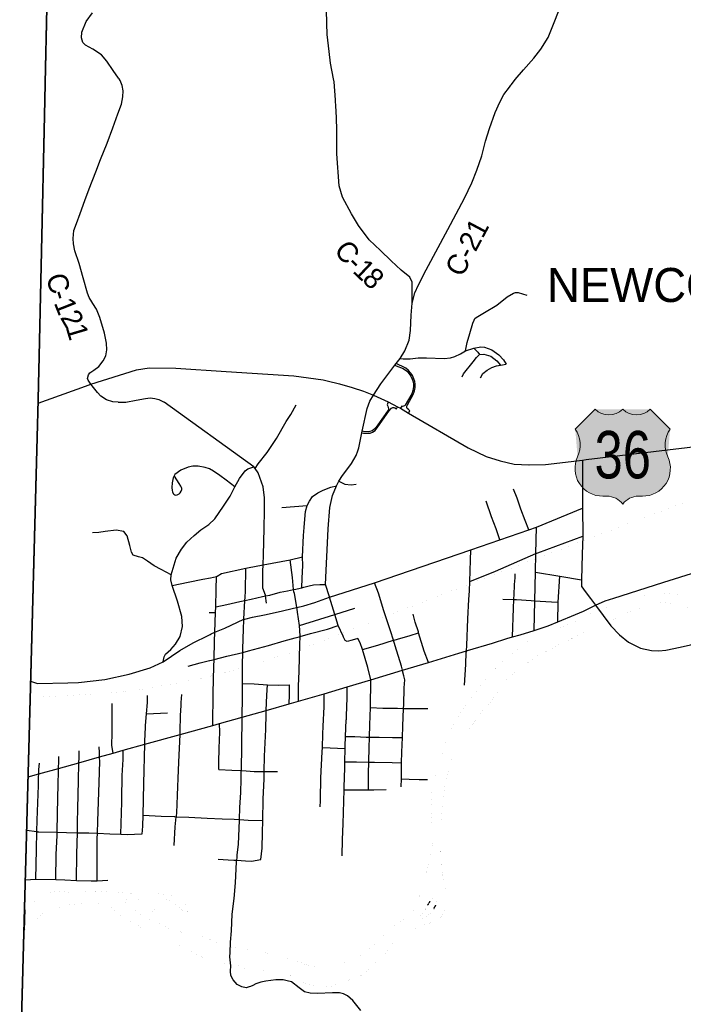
# Model space of a CAD drawing. Header units: feet. Extents: x 2045852 to 2423567, y 671180 to 1091522.
# Tile 9 of 101: x 2213797 to 2223542, y 824036 to 838496. Entities that reach past the tile are written whole.
import ezdxf
from ezdxf.enums import TextEntityAlignment as Align

# ---------------------------------------------------------------- set-up
doc = ezdxf.new("R2010")
doc.units = ezdxf.units.FT
doc.header["$MEASUREMENT"] = 0
for name, pattern in [('OhDOT_USTN3', [0.22, 0.165, -0.055]), ('rr2', [0]), ('stream', [1.4, 0.7, -0.1, 0.1, -0.1, 0.1, -0.1, 0.1, -0.1])]:
    doc.linetypes.add(name, pattern=pattern)
for name, color, linetype in [('GM_X_Adjacent_County', 7, 'OhDOT_USTN3'), ('GM_X_City_Street', 7, 'Continuous'), ('GM_X_Corporation_Text', 7, 'Continuous'), ('GM_X_County', 7, 'OhDOT_USTN3'), ('GM_X_County_Road', 3, 'Continuous'), ('GM_X_County_Road_Text', 3, 'Continuous'), ('GM_X_Interchange_Ramps', 1, 'Continuous'), ('GM_X_Major_River', 5, 'stream'), ('GM_X_Rail_Line', 7, 'rr2'), ('GM_X_State_Route', 1, 'Continuous'), ('GM_X_US_Location', 7, 'Continuous'), ('GM_X_US_Route', 1, 'Continuous'), ('GM_X_US_Shield', 7, 'Continuous')]:
    doc.layers.add(name, color=color, linetype=linetype)
doc.styles.add('Style-font30', font='font30.shx')

# ---------------------------------------------------------------- blocks, each defined once
blk = doc.blocks.new('M1-H4_2')
at = {"layer": 'GM_X_US_Shield', "linetype": 'Continuous', "lineweight": 13}
h = blk.add_hatch(color=7, dxfattribs=at)
edge = h.paths.add_edge_path()
edge.add_line((-406, 672), (-696, 382))
edge.add_arc((-1029, 149), 406, -25.4529, 35.0009, ccw=False)
edge.add_arc((-295, -198), 406, 154.8319, 270.6383)
edge.add_line((-290, -604), (-232, -604))
edge.add_arc((-232, -894), 290, 36.8699, 90, ccw=False)
edge.add_arc((232, -894), 290, 90, 143.1301, ccw=False)
edge.add_line((232, -604), (290, -604))
edge.add_arc((295, -198), 406, 269.3617, 385.1681)
edge.add_arc((1029, 149), 406, 144.9991, 205.4529, ccw=False)
edge.add_line((696, 382), (406, 672))
edge.add_arc((203, 879), 290, 225.573, 314.427, ccw=False)
edge.add_arc((-203, 879), 290, 225.573, 314.427, ccw=False)
at = {"layer": 'GM_X_US_Shield', "color": 7, "linetype": 'Continuous', "lineweight": 13, "flags": 128}
blk.add_lwpolyline([(-406, 672), (-696, 382, -0.270073), (-662, -25, 0.553205), (-290, -604), (-232, -604, -0.236068), (0, -720, -0.236068), (232, -604), (290, -604, 0.553205), (662, -25, -0.270073), (696, 382), (406, 672, -0.408367), (0, 672, -0.408367)], format="xyb", close=True, dxfattribs=at)
at = {"layer": 'GM_X_US_Shield', "color": 7, "linetype": 'Continuous', "lineweight": 13, "style": 'Style-font30', "width": 0.8}
blk.add_attdef('M1-H4_2_15316', text='', height=696, dxfattribs=at).set_placement((1, -343), align=Align.CENTER)

msp = doc.modelspace()

# ---------------------------------------------------------------- linework, layer by layer
at = {"layer": 'GM_X_Adjacent_County', "flags": 128}
msp.add_lwpolyline([(2055376, 868233), (2055437, 869889), (2055459, 870464), (2055530, 873508), (2055764, 878233), (2055758, 878857), (2055830, 881597), (2056003, 886437), (2056178, 889804), (2056304, 892311), (2056314, 893810), (2056323, 894207), (2056355, 894845), (2060196, 894675), (2061668, 894542), (2065690, 894451), (2067045, 894347), (2071527, 894132), (2072903, 894150), (2073366, 894159), (2078247, 893884), (2082558, 893765), (2082580, 893764), (2082673, 893758), (2082695, 893757), (2083692, 893691), (2083702, 894131), (2089854, 893908), (2092292, 893851), (2092542, 893858), (2093268, 893808), (2095267, 893745), (2095455, 893743), (2095735, 893740), (2098686, 893625), (2099655, 893586), (2100554, 893561), (2107670, 893283), (2110384, 893155), (2110474, 893160), (2110512, 893162), (2110795, 893147), (2110811, 893303), (2116405, 893101), (2118674, 893029), (2120796, 892962), (2122115, 892936), (2125528, 892829), (2126586, 892783), (2133929, 892555), (2134097, 892564), (2134909, 892546), (2135844, 892519), (2137174, 892455), (2137188, 892236), (2140164, 892180), (2140561, 892214), (2141822, 892165), (2142471, 892167), (2146041, 892159), (2146220, 892159), (2148650, 892118), (2151827, 892125), (2156717, 892056), (2161724, 891991), (2162059, 891986), (2165990, 891878), (2166060, 891887), (2166283, 891892), (2166648, 891888), (2166949, 891886), (2167589, 891878), (2167714, 891873), (2167811, 891862), (2167853, 891857), (2168094, 891848), (2168330, 891857), (2169050, 891851), (2169107, 891848), (2170313, 891811), (2170474, 891814), (2170603, 891811), (2171037, 891804), (2171271, 891804), (2171339, 891822), (2171396, 891828), (2171488, 891826), (2171547, 891818), (2171600, 891797), (2171656, 891792), (2172764, 891773), (2174046, 891726), (2177271, 891621), (2183220, 891533), (2183278, 891547), (2183379, 891551), (2183912, 891545), (2184751, 891528), (2185669, 891509), (2187712, 891472), (2188613, 891479), (2188560, 890861), (2188532, 889441), (2188495, 887582), (2188490, 887264), (2188476, 886476), (2188403, 882186), (2188318, 879030), (2188182, 873967), (2188124, 871834), (2188110, 871364), (2188007, 867963), (2187948, 866033), (2187948, 865755), (2187925, 864628), (2187922, 864462), (2188457, 864449), (2188982, 864436), (2189480, 864425), (2191445, 864378), (2194935, 864288), (2195196, 864286), (2195885, 864274), (2196092, 864258), (2196155, 864257), (2196205, 864256), (2197000, 864235), (2200260, 864139), (2201653, 864097), (2205877, 863971), (2207729, 863916), (2212338, 863778), (2213059, 863767), (2214760, 863784), (2214713, 862358), (2214722, 862314), (2214706, 862018), (2214692, 861891), (2214689, 861870), (2214685, 861780), (2214703, 861291), (2214652, 860056), (2214657, 859704), (2214547, 856204), (2214553, 855578), (2214525, 855349), (2214510, 854746), (2214499, 854314), (2214491, 853997), (2214493, 853816), (2214476, 853629), (2214462, 853287), (2214446, 852454), (2214443, 851558), (2214439, 851037), (2214406, 850297), (2214394, 848299), (2214325, 844752), (2214280, 842456), (2214173, 837651), (2214172, 837601), (2214161, 837071), (2214085, 833647), (2214067, 832866), (2213958, 828780), (2213920, 827376), (2213910, 827017), (2213899, 826592), (2213879, 825865), (2213815, 823503), (2213805, 823202), (2213726, 820713), (2213655, 818136), (2213627, 817102), (2213519, 810293), (2211708, 810261), (2208877, 810314), (2205367, 810447), (2203468, 810454), (2200937, 810583), (2200950, 808740), (2200952, 807861), (2200964, 807397), (2200980, 806737), (2200970, 806426), (2200888, 804628), (2200753, 800343), (2200641, 798124), (2200613, 796485), (2200360, 788620), (2200215, 784512), (2197403, 784594), (2196448, 784615), (2192357, 784731), (2188970, 784800), (2187545, 784831), (2187560, 785088), (2186773, 785099), (2185986, 785110), (2184036, 785130), (2182508, 785109), (2178156, 785186), (2171367, 785373), (2167840, 785488), (2165378, 785567), (2164755, 785559), (2161403, 785682), (2157930, 785822), (2156065, 785862), (2151084, 786035), (2149904, 786067), (2146904, 786139), (2145321, 786221), (2143205, 786272), (2134774, 786500), (2134472, 786514), (2125074, 786752), (2123597, 786785), (2123051, 786804), (2121618, 786840), (2117464, 786939), (2113442, 787063), (2108299, 787191), (2108195, 787194), (2107674, 787216), (2102727, 787302), (2101154, 787370), (2097434, 787447), (2092118, 787504), (2086903, 787592), (2085627, 787674), (2083555, 787806), (2083047, 787818), (2082245, 787837), (2082262, 787894), (2082269, 787947), (2081646, 787976), (2081389, 788004), (2081351, 788017), (2081304, 788025), (2079081, 788111), (2077057, 788200), (2076846, 788210), (2075903, 788245), (2073355, 788403), (2071924, 788476), (2070787, 788551), (2066322, 788788), (2063628, 788929), (2060806, 789071), (2055947, 789303), (2055950, 789428), (2055968, 789562), (2055974, 789769), (2056081, 793304), (2056132, 795032), (2056126, 795080), (2056131, 795278), (2056352, 799837), (2056382, 800495), (2056483, 802899), (2056539, 804360), (2056569, 805221), (2056542, 805719), (2056862, 810765), (2056847, 810908), (2056896, 811456), (2056881, 811520), (2056883, 811617), (2057020, 815247), (2057032, 815483), (2053533, 815684), (2053400, 815687), (2053420, 816169), (2053421, 816435), (2053499, 819706), (2053521, 820038), (2053768, 826142), (2053892, 828885), (2053974, 831534), (2054096, 834376), (2054175, 836924), (2054222, 838243), (2054399, 841942), (2054411, 842272), (2054575, 846927), (2054594, 847730), (2054625, 848376), (2054639, 848991), (2054715, 850940), (2054761, 852209), (2054857, 854576), (2054881, 854898), (2054879, 854963), (2054854, 855048), (2054896, 855720), (2054986, 859394), (2055262, 865248), (2055265, 865388)], close=True, dxfattribs=at)
at = {"layer": 'GM_X_City_Street', "flags": 128}
for points in [[(2220346, 833635), (2220369, 833756), (2220408, 833889), (2220452, 834037), (2220471, 834084), (2220483, 834106), (2220499, 834122), (2220623, 834194), (2220806, 834305), (2220958, 834424), (2221048, 834478), (2221080, 834489), (2221115, 834491), (2221245, 834453)], [(2218762, 832166), (2218778, 832209), (2218822, 832428), (2218827, 832452), (2218898, 832785), (2218939, 832892), (2218995, 832983), (2219098, 833149), (2219307, 833423), (2219324, 833445), (2219382, 833519), (2219452, 833633), (2219516, 833791), (2219536, 833931), (2219545, 834156), (2219563, 834333)], [(2219382, 833519), (2219428, 833514), (2219532, 833518), (2219648, 833530), (2219771, 833530), (2220032, 833522), (2220124, 833531), (2220187, 833550), (2220268, 833587), (2220346, 833635), (2220465, 833674), (2220567, 833694), (2220621, 833687), (2220731, 833646), (2220835, 833574), (2220904, 833500), (2220939, 833437)], [(2220465, 833674), (2220526, 833612), (2220547, 833578), (2220611, 833584), (2220716, 833557), (2220803, 833488), (2220858, 833423)], [(2220294, 833251), (2220312, 833296), (2220457, 833471), (2220506, 833533), (2220547, 833578)], [(2220565, 833235), (2220598, 833298), (2220660, 833349), (2220730, 833387), (2220799, 833412), (2220858, 833423), (2220939, 833437)], [(2215243, 832879), (2215356, 832877), (2215508, 832908), (2215646, 832935), (2215714, 832941), (2215781, 832935), (2215840, 832918), (2215918, 832881)], [(2217393, 831335), (2217394, 831472), (2217371, 831634), (2217297, 831842), (2217253, 831905), (2217233, 831929), (2215918, 832881)], [(2217253, 831905), (2217298, 831976), (2217431, 832142), (2217570, 832348), (2217711, 832595), (2217779, 832700), (2217856, 832841)], [(2218346, 830022), (2218286, 830203), (2218326, 831018), (2218353, 831334), (2218389, 831511), (2218447, 831650), (2218485, 831717), (2218538, 831804), (2218658, 831965), (2218668, 831980), (2218737, 832096), (2218762, 832166)], [(2215902, 829066), (2215918, 829138), (2215926, 829160), (2215940, 829180), (2216016, 829245), (2216085, 829324), (2216155, 829438), (2216190, 829587), (2216179, 829733), (2216113, 829955), (2216036, 830188), (2216018, 830268), (2216023, 830344), (2216096, 830589), (2216173, 830720), (2216253, 830821), (2216359, 830922), (2216455, 831005), (2216575, 831084), (2216665, 831167), (2216792, 831351), (2216889, 831498), (2216955, 831637), (2217024, 831756), (2217108, 831871), (2217146, 831899), (2217233, 831929)], [(2216955, 831637), (2216831, 831736), (2216738, 831802), (2216645, 831867), (2216585, 831900), (2216520, 831922), (2216418, 831939), (2216342, 831938), (2216271, 831924), (2216164, 831879), (2216077, 831816), (2216051, 831770), (2216034, 831694), (2216030, 831628), (2216034, 831584), (2216040, 831561), (2216051, 831537), (2216060, 831526), (2216073, 831517), (2216090, 831514), (2216109, 831516), (2216139, 831534), (2216156, 831550), (2216168, 831571), (2216177, 831597), (2216177, 831612), (2216173, 831625), (2216162, 831647), (2216138, 831684), (2216071, 831794)], [(2218194, 831559), (2218253, 831589), (2218366, 831630), (2218447, 831650)], [(2218485, 831717), (2218570, 831674), (2218667, 831666), (2218737, 831677)], [(2221274, 831004), (2221221, 831139), (2221158, 831307), (2221104, 831467), (2221051, 831603)], [(2217976, 831041), (2217976, 831042), (2217996, 831274), (2218018, 831362), (2218052, 831427), (2218099, 831494), (2218175, 831549), (2218194, 831559)], [(2217422, 829928), (2217406, 830033), (2217405, 830046), (2217370, 830146), (2217368, 830395), (2217371, 830489), (2217376, 830637), (2217389, 831026), (2217393, 831287), (2217393, 831335), (2217393, 831335)], [(2217648, 831331), (2218018, 831362)], [(2218347, 830017), (2219007, 830225), (2220423, 830709), (2220848, 830858), (2221274, 831004), (2221387, 831044), (2222060, 831323)], [(2220848, 830858), (2220792, 831019), (2220725, 831195), (2220648, 831423)], [(2217951, 830610), (2217967, 830919), (2217976, 831041)], [(2221352, 829527), (2221362, 829963), (2221371, 830384), (2221378, 830658), (2221387, 831044)], [(2216023, 830344), (2215874, 830423), (2215771, 830478), (2215674, 830542), (2215600, 830593), (2215543, 830609), (2215463, 830632), (2215438, 830674), (2215413, 830774), (2215376, 830918), (2215325, 830980), (2215215, 830999), (2215050, 830982), (2214960, 830967), (2214868, 830959)], [(2220408, 830248), (2220783, 830399), (2221378, 830658), (2221404, 830669), (2222065, 830913)], [(2217140, 830447), (2217371, 830489), (2217769, 830563), (2217951, 830610)], [(2217942, 830153), (2217945, 830293), (2217954, 830481), (2217951, 830610)], [(2220357, 829208), (2220357, 829227), (2220361, 829307), (2220378, 829696), (2220392, 829981), (2220403, 830108), (2220408, 830248), (2220418, 830561), (2220423, 830709)], [(2216695, 830323), (2216763, 830364), (2217120, 830443), (2217140, 830447)], [(2217108, 830012), (2217108, 830020), (2217113, 830100), (2217120, 830443)], [(2217822, 830097), (2217816, 830116), (2217816, 830127), (2217805, 830306), (2217769, 830563)], [(2216036, 830188), (2216272, 830236), (2216488, 830281), (2216599, 830298), (2216689, 830319), (2216695, 830323)], [(2216632, 828131), (2216639, 828612), (2216648, 828997), (2216651, 829100), (2216658, 829368), (2216662, 829500), (2216673, 829792), (2216675, 829876), (2216680, 830128), (2216689, 830319)], [(2221055, 829996), (2221057, 830043), (2221064, 830201), (2221071, 830301), (2221075, 830356)], [(2221371, 830384), (2221730, 830326), (2222048, 830271)], [(2221698, 829651), (2221707, 829943), (2221730, 830326)], [(2216675, 829876), (2216839, 829907), (2217031, 829951), (2217105, 829966), (2217196, 829984), (2217361, 830023), (2217406, 830033), (2217471, 830046), (2217623, 830088), (2217732, 830107), (2217816, 830127), (2217826, 830129), (2217942, 830153), (2217972, 830162)], [(2217972, 830162), (2218049, 830183), (2218113, 830196), (2218207, 830201), (2218286, 830203)], [(2219425, 828916), (2219425, 828918), (2219419, 828942), (2219406, 829001), (2219310, 829299), (2219284, 829382), (2219242, 829523), (2219143, 829817), (2219065, 830073), (2219007, 830225)], [(2217089, 829690), (2217105, 829966), (2217108, 830012)], [(2217103, 829693), (2217215, 829720), (2217391, 829758), (2217636, 829810), (2217818, 829854), (2217866, 829866), (2217971, 829890), (2218129, 829939), (2218347, 830017), (2218346, 830022)], [(2217870, 829841), (2217866, 829866), (2217852, 829959), (2217831, 830068), (2217822, 830096), (2217822, 830097)], [(2218553, 829428), (2218547, 829441), (2218476, 829601), (2218426, 829761), (2218347, 830017)], [(2221032, 829431), (2221050, 829856), (2221055, 829982), (2221055, 829996), (2221055, 829996)], [(2222522, 830001), (2222752, 830075)], [(2217906, 829600), (2218426, 829761), (2218718, 829852)], [(2220890, 829987), (2221054, 829982)], [(2221054, 829982), (2221055, 829982), (2221091, 829981), (2221309, 829966), (2221362, 829963), (2221441, 829957), (2221606, 829947), (2221707, 829943)], [(2216579, 829789), (2216673, 829792)], [(2217892, 828487), (2217893, 828708), (2217900, 828931), (2217908, 829129), (2217913, 829320), (2217914, 829437), (2217914, 829448), (2217906, 829600), (2217877, 829797), (2217871, 829839), (2217870, 829841)], [(2219800, 829056), (2219738, 829222), (2219656, 829491), (2219652, 829506), (2219605, 829646), (2219575, 829764)], [(2220375, 829232), (2220738, 829341), (2220949, 829409), (2221032, 829431), (2221146, 829461), (2221352, 829527), (2221558, 829593), (2221698, 829651), (2221959, 829760)], [(2221959, 829760), (2222075, 829808), (2222108, 829825)], [(2216565, 829455), (2216592, 829469), (2216611, 829478), (2216662, 829500), (2216809, 829562), (2217089, 829690)], [(2217065, 828251), (2217069, 828552), (2217069, 828746), (2217069, 828767), (2217071, 829022), (2217074, 829205), (2217074, 829254), (2217085, 829549), (2217089, 829679), (2217089, 829690), (2217103, 829693)], [(2217902, 829433), (2217903, 829434), (2217914, 829437), (2218066, 829480), (2218319, 829548), (2218476, 829601)], [(2213958, 828780), (2214058, 828746), (2214502, 828757), (2214663, 828763), (2215046, 828806), (2215403, 828885), (2215714, 828976), (2215902, 829066), (2216150, 829234), (2216345, 829346), (2216565, 829455)], [(2216587, 829085), (2216612, 829091), (2216651, 829100), (2216840, 829147), (2217074, 829205), (2217155, 829226), (2217452, 829308), (2217679, 829372), (2217840, 829416), (2217902, 829433)], [(2218955, 828803), (2218908, 828985), (2218829, 829247), (2218795, 829347), (2218764, 829407), (2218680, 829384), (2218608, 829365), (2218575, 829377), (2218553, 829428)], [(2219294, 829385), (2219295, 829386), (2219347, 829401), (2219532, 829453), (2219656, 829491)], [(2218829, 829247), (2219058, 829313), (2219284, 829382), (2219294, 829385)], [(2217065, 828251), (2217065, 828251), (2217418, 828353), (2217756, 828449), (2217892, 828487), (2218268, 828594), (2218604, 828697), (2218955, 828803), (2219419, 828942), (2219800, 829056), (2220245, 829193), (2220357, 829227), (2220375, 829232)], [(2220331, 828725), (2220349, 829026), (2220356, 829206), (2220357, 829208)], [(2216272, 829000), (2216449, 829051), (2216585, 829084), (2216587, 829085)], [(2219399, 827228), (2219402, 827346), (2219402, 827366), (2219403, 827583), (2219410, 827737), (2219417, 827954), (2219423, 828122), (2219434, 828381), (2219437, 828433), (2219443, 828684), (2219452, 828803), (2219438, 828861), (2219425, 828916)], [(2217069, 828746), (2217242, 828745), (2217437, 828728), (2217604, 828724), (2217761, 828727)], [(2217416, 828318), (2217417, 828318), (2217418, 828353), (2217428, 828576), (2217437, 828728)], [(2217756, 828449), (2217760, 828579), (2217761, 828727)], [(2218593, 828212), (2218594, 828213), (2218596, 828272), (2218606, 828537), (2218604, 828697)], [(2218925, 827603), (2218931, 827804), (2218935, 827960), (2218940, 828143), (2218949, 828397), (2218955, 828803)], [(2215645, 828107), (2215646, 828130), (2215658, 828304), (2215675, 828467), (2215674, 828572)], [(2216153, 828044), (2216157, 828279), (2216166, 828425), (2216166, 828467), (2216177, 828584)], [(2218251, 828006), (2218256, 828123), (2218268, 828406), (2218268, 828594)], [(2215169, 827725), (2215151, 827837), (2215156, 828022), (2215154, 828252), (2215155, 828361), (2215157, 828455)], [(2215658, 828304), (2215970, 828315)], [(2217338, 826162), (2217360, 826327), (2217361, 826559), (2217369, 826736), (2217371, 827051), (2217385, 827346), (2217388, 827456), (2217394, 827681), (2217412, 828070), (2217416, 828303), (2217416, 828318)], [(2218949, 828397), (2219132, 828387), (2219345, 828383), (2219429, 828381), (2219434, 828381), (2219789, 828380)], [(2213920, 827376), (2214076, 827420), (2214368, 827501), (2214667, 827585), (2214970, 827670), (2215169, 827725), (2215319, 827768), (2215636, 827856), (2216152, 828001), (2216632, 828131), (2216729, 828158), (2217065, 828251)], [(2216722, 827483), (2216721, 827589), (2216724, 827800), (2216734, 828031), (2216729, 828158)], [(2216993, 826231), (2217010, 826382), (2217025, 826742), (2217025, 826749), (2217031, 826928), (2217044, 827145), (2217047, 827343), (2217051, 827469), (2217052, 827482), (2217061, 827829), (2217065, 828251)], [(2218568, 827404), (2218568, 827405), (2218570, 827470), (2218573, 827599), (2218578, 827791), (2218579, 827825), (2218584, 827968), (2218593, 828212)], [(2215637, 827900), (2215645, 828104), (2215645, 828107)], [(2216119, 827233), (2216119, 827234), (2216122, 827352), (2216132, 827592), (2216152, 828001), (2216153, 828044)], [(2218212, 827044), (2218221, 827361), (2218241, 827742), (2218243, 827807), (2218251, 828005), (2218251, 828006)], [(2218584, 827968), (2218721, 827967), (2218883, 827960), (2218935, 827960), (2219076, 827959), (2219271, 827957), (2219417, 827954)], [(2215609, 826812), (2215620, 827277), (2215636, 827856), (2215637, 827900)], [(2214368, 827519), (2214371, 827588), (2214370, 827678)], [(2214667, 827601), (2214667, 827603), (2214668, 827635), (2214669, 827759)], [(2214971, 827662), (2214970, 827670), (2214967, 827733), (2214962, 827818)], [(2215297, 827049), (2215301, 827397), (2215316, 827630), (2215319, 827768)], [(2218243, 827807), (2218578, 827791)], [(2214075, 827370), (2214075, 827371), (2214076, 827420), (2214078, 827485), (2214087, 827576)], [(2214652, 826914), (2214660, 827316), (2214667, 827585), (2214667, 827601)], [(2214937, 825850), (2214933, 826174), (2214934, 826465), (2214938, 826548), (2214944, 826728), (2214966, 827292), (2214974, 827601), (2214971, 827662), (2214971, 827662)], [(2218573, 827599), (2218745, 827598), (2218924, 827592), (2219009, 827590), (2219268, 827588), (2219403, 827583)], [(2218917, 827185), (2218920, 827431), (2218924, 827592), (2218925, 827602), (2218925, 827603)], [(2214329, 825869), (2214335, 826234), (2214349, 826513), (2214349, 826563), (2214352, 826842), (2214361, 827267), (2214366, 827454), (2214368, 827501), (2214368, 827518), (2214368, 827519)], [(2216722, 827483), (2216911, 827474), (2217051, 827469), (2217125, 827466), (2217241, 827457), (2217370, 827456), (2217388, 827456), (2217581, 827456)], [(2218531, 826218), (2218539, 826459), (2218545, 826688), (2218561, 827187), (2218568, 827404)], [(2214033, 825874), (2214043, 826308), (2214051, 826572), (2214056, 826739), (2214072, 827251), (2214075, 827370)], [(2219402, 827346), (2219515, 827341), (2219664, 827336), (2219785, 827339)], [(2216098, 826801), (2216104, 826848), (2216116, 827105), (2216119, 827233)], [(2218561, 827187), (2218917, 827185), (2219000, 827185), (2219177, 827190)], [(2215284, 826535), (2215296, 827006), (2215297, 827047), (2215297, 827049)], [(2218208, 826937), (2218212, 827026), (2218212, 827042), (2218212, 827044)], [(2214631, 825857), (2214636, 826244), (2214644, 826556), (2214647, 826706), (2214652, 826913), (2214652, 826914)], [(2215597, 826535), (2215605, 826651), (2215609, 826812)], [(2215609, 826812), (2215873, 826800), (2216064, 826793), (2216074, 826793), (2216075, 826793)], [(2216067, 826370), (2216079, 826645), (2216097, 826792), (2216098, 826800), (2216098, 826801)], [(2216075, 826793), (2216097, 826792), (2216281, 826783), (2216549, 826771), (2216772, 826761), (2216945, 826753), (2217025, 826749), (2217154, 826742), (2217369, 826736)], [(2213899, 826592), (2214051, 826572), (2214057, 826572)], [(2214057, 826572), (2214058, 826571), (2214079, 826569), (2214349, 826563), (2214483, 826560), (2214644, 826556), (2214813, 826553), (2214938, 826548), (2215121, 826541), (2215284, 826535), (2215374, 826531), (2215589, 826539), (2215597, 826535)], [(2216714, 826167), (2216857, 826158), (2216941, 826153)], [(2216887, 824799), (2216892, 824947), (2216906, 825114), (2216918, 825359), (2216946, 825592), (2216965, 825820), (2216976, 826027), (2216983, 826131), (2216985, 826151), (2216989, 826191), (2216993, 826231)], [(2216941, 826153), (2216942, 826153), (2216985, 826151), (2217112, 826144), (2217199, 826139), (2217338, 826162)], [(2213879, 825865), (2214033, 825874), (2214037, 825874)], [(2214037, 825874), (2214329, 825869), (2214458, 825866), (2214631, 825857), (2214845, 825849), (2214932, 825850)], [(2214932, 825850), (2214937, 825850), (2215090, 825859)]]:
    msp.add_lwpolyline(points, dxfattribs=at)
at = {"layer": 'GM_X_County', "flags": 128}
msp.add_lwpolyline([(2243670, 966925), (2245496, 967220), (2251259, 968089), (2252800, 968322), (2253355, 968407), (2253837, 968476), (2254521, 968572), (2255025, 968928), (2255796, 970471), (2256626, 972503), (2256998, 973008), (2257525, 973068), (2258050, 972955), (2258559, 972903), (2259079, 972653), (2259584, 972510), (2260105, 972490), (2261703, 971959), (2262214, 971872), (2262721, 971844), (2262781, 971821), (2263021, 971730), (2263225, 971652), (2263732, 971249), (2264085, 970742), (2264011, 970226), (2263502, 969934), (2262984, 969822), (2262477, 969650), (2261456, 968823), (2260946, 968539), (2260640, 968285), (2264331, 968240), (2265711, 968240), (2270238, 968238), (2272659, 968235), (2280722, 968218), (2285626, 968187), (2286951, 968168), (2287501, 968160), (2288216, 968150), (2292919, 968108), (2296526, 968104), (2296479, 965356), (2296448, 963511), (2296423, 960870), (2296408, 958466), (2296367, 956057), (2296281, 950996), (2296177, 947051), (2296064, 942890), (2296028, 941568), (2295972, 939486), (2295916, 936962), (2299326, 936856), (2302575, 936812), (2308259, 936694), (2311710, 936593), (2311634, 933543), (2311541, 929080), (2311333, 919259), (2311306, 917826), (2311256, 915178), (2311236, 914088), (2311214, 912955), (2311204, 912098), (2311183, 910510), (2311162, 908662), (2311142, 906658), (2311136, 904416), (2311128, 901731), (2311015, 895934), (2310932, 888659), (2310895, 887022), (2310806, 880375), (2310724, 876069), (2310623, 872515), (2310623, 872508), (2310607, 871396), (2310502, 865439), (2310498, 865288), (2310398, 861026), (2310306, 856424), (2310248, 853220), (2310223, 851932), (2310214, 851520), (2310138, 848241), (2310114, 846712), (2310080, 844541), (2310027, 841184), (2307349, 841233), (2303948, 841296), (2299409, 841304), (2298984, 841309), (2298203, 841318), (2296152, 841341), (2293505, 841370), (2293396, 836726), (2293369, 835544), (2293369, 835523), (2293308, 832193), (2293233, 828059), (2293212, 825327), (2293118, 821627), (2293188, 821552), (2293117, 818552), (2293112, 818342), (2293053, 815903), (2293041, 815366), (2293031, 814619), (2293029, 814434), (2293026, 814182), (2293020, 810701), (2293017, 808570), (2288312, 808685), (2287694, 808712), (2286396, 808723), (2285052, 808754), (2284511, 808769), (2281941, 808765), (2278607, 808857), (2275865, 808932), (2274807, 808927), (2272383, 808997), (2271583, 809017), (2268756, 809074), (2267589, 809085), (2266460, 809129), (2265363, 809148), (2262276, 809213), (2258356, 809339), (2255913, 809419), (2251689, 809473), (2251380, 809474), (2247789, 809509), (2244622, 809597), (2241725, 809678), (2240904, 809686), (2239933, 809721), (2237881, 809768), (2235157, 809813), (2235108, 809832), (2235024, 809841), (2234824, 809845), (2234064, 809837), (2233946, 809839), (2233091, 809852), (2227551, 809935), (2226694, 809947), (2224069, 810043), (2222591, 810077), (2216385, 810247), (2216269, 810252), (2215989, 810263), (2213519, 810293), (2213627, 817102), (2213655, 818136), (2213726, 820713), (2213805, 823202), (2213815, 823503), (2213879, 825865), (2213899, 826592), (2213910, 827017), (2213920, 827376), (2213958, 828780), (2214067, 832866), (2214085, 833647), (2214161, 837071), (2214172, 837601), (2214173, 837651), (2214280, 842456), (2214325, 844752), (2214394, 848299), (2214406, 850297), (2214439, 851037), (2214443, 851558), (2214446, 852454), (2214462, 853287), (2214476, 853629), (2214493, 853816), (2214491, 853997), (2214499, 854314), (2214510, 854746), (2214525, 855349), (2214553, 855578), (2214547, 856204), (2214657, 859704), (2214652, 860056), (2214703, 861291), (2214685, 861780), (2214689, 861870), (2214692, 861891), (2214706, 862018), (2214722, 862314), (2214713, 862358), (2214760, 863784), (2213059, 863767), (2212338, 863778), (2207729, 863916), (2205877, 863971), (2201653, 864097), (2200260, 864139), (2197000, 864235), (2196205, 864256), (2196155, 864257), (2196092, 864258), (2195885, 864274), (2195196, 864286), (2194935, 864288), (2191445, 864378), (2189480, 864425), (2188982, 864436), (2188457, 864449), (2187922, 864462), (2187925, 864628), (2187948, 865755), (2187948, 866033), (2188007, 867963), (2188110, 871364), (2188124, 871834), (2188182, 873967), (2188318, 879030), (2188403, 882186), (2188476, 886476), (2188490, 887264), (2188495, 887582), (2188532, 889441), (2188560, 890861), (2188613, 891479), (2190605, 891425), (2191120, 891411), (2193461, 891346), (2197423, 891265), (2199208, 891260), (2199586, 891258), (2199593, 891663), (2199711, 897821), (2199775, 901222), (2199836, 904425), (2199869, 906089), (2199891, 907113), (2199947, 909708), (2200006, 912318), (2200087, 915212), (2200143, 917325), (2200155, 917813), (2200338, 924556), (2200392, 926843), (2200484, 930897), (2200489, 931164), (2200543, 933850), (2200339, 933858), (2200406, 936209), (2200436, 937271), (2200493, 940261), (2200529, 942562), (2200560, 945010), (2200580, 945814), (2200683, 949897), (2200730, 951733), (2200755, 952721), (2200835, 955808), (2200883, 957242), (2200924, 958023), (2200215, 958030), (2199395, 958038), (2199385, 959902), (2202793, 960436), (2203294, 960508), (2204689, 960708), (2205329, 960811), (2211388, 961785), (2213677, 962155), (2216348, 962587), (2220392, 963239), (2223431, 963729), (2224410, 963887), (2224423, 963889), (2230233, 964788), (2231146, 964928), (2231408, 964969), (2232372, 965117), (2232817, 965186), (2235507, 965607), (2235785, 965650), (2240387, 966394)], close=True, dxfattribs=at)
at = {"layer": 'GM_X_County_Road', "flags": 128}
for points in [[(2215274, 837604), (2215257, 837628), (2215249, 837639), (2215171, 837750), (2215077, 837889), (2214997, 837981), (2214870, 838065), (2214765, 838122), (2214724, 838161), (2214705, 838231), (2214710, 838312), (2214772, 838469), (2214865, 838597)], [(2218441, 837213), (2218436, 837318), (2218413, 837583), (2218404, 837628), (2218359, 837859), (2218343, 838031), (2218314, 838280), (2218308, 838438), (2218301, 838639)], [(2221009, 837535), (2221017, 837545), (2221071, 837619), (2221196, 837759), (2221347, 837930), (2221451, 838065), (2221556, 838237), (2221636, 838429), (2221721, 838643)], [(2214872, 834328), (2214855, 834355), (2214819, 834416), (2214792, 834479), (2214727, 834707), (2214668, 834917), (2214605, 835102), (2214585, 835206), (2214581, 835285), (2214592, 835402), (2214629, 835503), (2214686, 835652), (2214753, 835842), (2214818, 836013), (2214915, 836263), (2214985, 836444), (2215080, 836684), (2215163, 836906), (2215239, 837112), (2215294, 837255), (2215314, 837363), (2215315, 837449), (2215302, 837531), (2215274, 837604)], [(2219563, 834333), (2219598, 834487), (2219654, 834600), (2219766, 834821), (2220082, 835417), (2220328, 835876), (2220439, 836102), (2220511, 836287), (2220585, 836499), (2220638, 836710), (2220696, 836898), (2220780, 837131), (2220846, 837287), (2220907, 837398), (2220988, 837506), (2221009, 837535)], [(2219563, 834333), (2219562, 834546), (2219560, 834641), (2219526, 834715), (2219398, 834820), (2219254, 834954), (2219095, 835109), (2218931, 835261), (2218771, 835475), (2218671, 835643), (2218537, 835889), (2218490, 836057), (2218452, 836524), (2218454, 836897), (2218443, 837167), (2218441, 837213)], [(2215243, 832879), (2215165, 832883), (2215070, 832915), (2214991, 832966), (2214941, 833020), (2214841, 833143), (2214802, 833204), (2214795, 833229), (2214808, 833280), (2214826, 833309), (2214884, 833348), (2214960, 833403), (2215022, 833486), (2215062, 833562), (2215078, 833650), (2215073, 833746), (2215041, 833891), (2214976, 834124), (2214923, 834245), (2214872, 834328)], [(2222752, 830075), (2223257, 830236), (2223739, 830390), (2223855, 830426), (2224077, 830498), (2224411, 830603), (2224766, 830716), (2224872, 830750), (2225957, 831093), (2226070, 831158), (2226192, 831235), (2226402, 831376), (2226575, 831495), (2226766, 831626), (2227166, 831897), (2227336, 832012), (2227515, 832139), (2227900, 832406)], [(2222252, 829898), (2222395, 829961), (2222522, 830001)], [(2222108, 829825), (2222252, 829898)], [(2217168, 824291), (2217122, 824280), (2217059, 824292), (2216991, 824329), (2216931, 824396), (2216896, 824459), (2216891, 824525), (2216896, 824599), (2216885, 824733), (2216887, 824799)], [(2218806, 823945), (2218688, 824093), (2218610, 824162), (2218552, 824189), (2218493, 824203), (2218393, 824206), (2218170, 824195), (2218063, 824199), (2217979, 824222), (2217902, 824277), (2217789, 824366), (2217727, 824383), (2217668, 824394), (2217559, 824397), (2217410, 824377), (2217337, 824362), (2217265, 824337), (2217223, 824315), (2217185, 824296), (2217168, 824291)]]:
    msp.add_lwpolyline(points, dxfattribs=at)
at = {"layer": 'GM_X_Interchange_Ramps', "flags": 128}
for points in [[(2219307, 833423), (2219328, 833414), (2219427, 833372), (2219449, 833361), (2219486, 833333), (2219514, 833301), (2219541, 833262), (2219563, 833219), (2219575, 833178), (2219579, 833138), (2219580, 833103), (2219572, 833049), (2219555, 833002), (2219459, 832834), (2219448, 832825), (2219435, 832819), (2219420, 832818), (2219407, 832821), (2219389, 832789)], [(2219509, 832720), (2219528, 832753), (2219507, 832771), (2219489, 832788), (2219483, 832798), (2219480, 832806), (2219480, 832813), (2219483, 832821), (2219491, 832840), (2219575, 832992), (2219595, 833044), (2219603, 833097), (2219603, 833142), (2219598, 833183), (2219587, 833224), (2219565, 833270), (2219543, 833305), (2219509, 833344), (2219470, 833377), (2219438, 833395), (2219343, 833437), (2219324, 833445)], [(2219210, 832884), (2219191, 832842), (2219202, 832820), (2219208, 832801), (2219211, 832782), (2219208, 832761), (2219200, 832746), (2219032, 832512), (2219000, 832479), (2218971, 832459), (2218940, 832447), (2218912, 832444), (2218848, 832448), (2218827, 832452)], [(2218822, 832428), (2218847, 832424), (2218913, 832422), (2218944, 832426), (2218977, 832439), (2219015, 832463), (2219049, 832502), (2219220, 832746), (2219251, 832787), (2219259, 832794), (2219267, 832798), (2219279, 832801), (2219293, 832800), (2219308, 832796), (2219331, 832782), (2219347, 832813)]]:
    msp.add_lwpolyline(points, dxfattribs=at)
at = {"layer": 'GM_X_Major_River'}
for p, q in [((2219820, 825546), (2219785, 825490)), ((2213872, 825422), (2213863, 825125)), ((2219879, 825441), (2219909, 825493))]:
    msp.add_line(p, q, dxfattribs=at)
at = {"layer": 'GM_X_Major_River', "ltscale": 0.333, "const_width": 0.18, "flags": 128}
for points in [[(2224803, 829763), (2224737, 829780), (2224666, 829803), (2224596, 829816), (2224520, 829825), (2224456, 829824), (2224401, 829828), (2224335, 829837), (2224265, 829856), (2224196, 829877), (2224128, 829901), (2224060, 829926), (2223999, 829943), (2223947, 829954), (2223879, 829976), (2223822, 829989), (2223758, 830012), (2223706, 830026), (2223643, 830035), (2223575, 830044), (2223507, 830051), (2223457, 830054), (2223397, 830062), (2223328, 830065), (2223264, 830070), (2223198, 830071), (2223130, 830074), (2223070, 830062), (2222978, 830040), (2222908, 830034), (2222836, 830025), (2222768, 830006), (2222694, 829979), (2222627, 829942), (2222557, 829915), (2222499, 829896), (2222429, 829867), (2222364, 829846), (2222292, 829829), (2222232, 829809), (2222162, 829760), (2222095, 829717), (2222031, 829694), (2221971, 829663), (2221905, 829636), (2221836, 829609), (2221762, 829582), (2221692, 829555), (2221626, 829527), (2221564, 829510), (2221505, 829493), (2221437, 829472), (2221369, 829445), (2221305, 829404), (2221236, 829357), (2221176, 829313), (2221121, 829256), (2221059, 829209), (2220994, 829168), (2220926, 829107), (2220865, 829042), (2220800, 828983), (2220736, 828922), (2220685, 828862), (2220632, 828799), (2220579, 828734), (2220519, 828671), (2220492, 828619), (2220445, 828548), (2220397, 828485), (2220362, 828435), (2220307, 828372), (2220273, 828313), (2220222, 828241), (2220179, 828172), (2220150, 828105), (2220103, 828033), (2220070, 827958), (2220046, 827884), (2220031, 827833), (2220020, 827777), (2220009, 827713), (2219992, 827636), (2219972, 827574), (2219953, 827508), (2219922, 827433), (2219889, 827369), (2219873, 827318), (2219864, 827262), (2219851, 827186), (2219848, 827124), (2219845, 827052), (2219840, 826983), (2219837, 826903), (2219840, 826833), (2219846, 826769), (2219849, 826713), (2219852, 826647), (2219854, 826523), (2219846, 826456), (2219853, 826434)], [(2220109, 827520), (2220105, 827528), (2220126, 827596), (2220150, 827646), (2220179, 827713), (2220206, 827777), (2220225, 827846), (2220257, 827896), (2220308, 827959), (2220345, 828014), (2220391, 828078), (2220434, 828129), (2220489, 828202), (2220540, 828273), (2220588, 828341), (2220655, 828406), (2220712, 828467), (2220755, 828542), (2220801, 828610), (2220852, 828677), (2220895, 828746), (2220946, 828813), (2221004, 828857), (2221073, 828912), (2221137, 828971), (2221188, 829004), (2221248, 829047), (2221319, 829094), (2221387, 829149), (2221450, 829182), (2221518, 829215), (2221586, 829248), (2221651, 829282), (2221731, 829332), (2221799, 829362), (2221859, 829385), (2221928, 829420), (2221982, 829443), (2222038, 829484), (2222105, 829509), (2222175, 829527), (2222251, 829560), (2222315, 829579), (2222381, 829612), (2222434, 829643), (2222502, 829686), (2222570, 829715), (2222655, 829764), (2222715, 829795), (2222769, 829801), (2222837, 829830), (2222906, 829859), (2222958, 829874), (2223030, 829891), (2223090, 829908), (2223154, 829928), (2223222, 829941), (2223288, 829932), (2223338, 829929), (2223410, 829922), (2223475, 829904), (2223543, 829883), (2223606, 829858), (2223676, 829839), (2223744, 829812), (2223817, 829776), (2223886, 829739), (2223938, 829706), (2224003, 829683), (2224071, 829665), (2224121, 829654), (2224189, 829643), (2224255, 829642), (2224320, 829640), (2224386, 829639), (2224456, 829628), (2224520, 829615), (2224575, 829606), (2224653, 829580), (2224721, 829569), (2224781, 829568), (2224836, 829561), (2224902, 829558)], [(2220061, 825686), (2220054, 825746), (2220045, 825806), (2220030, 825858), (2220011, 825928), (2219994, 825995), (2219992, 826052), (2219991, 826102), (2219984, 826152), (2219980, 826204), (2219977, 826254), (2219976, 826332), (2219987, 826398), (2219993, 826448), (2219996, 826504), (2219999, 826555), (2219997, 826731), (2219994, 826783), (2219996, 826833), (2219999, 826887), (2220006, 826941), (2220018, 827010), (2220023, 827060), (2220028, 827126), (2220031, 827192), (2220038, 827262), (2220054, 827331), (2220073, 827401), (2220088, 827451), (2220109, 827520)], [(2219853, 826434), (2219855, 826368), (2219842, 826298), (2219831, 826248), (2219818, 826178), (2219803, 826117), (2219789, 826065), (2219776, 826007), (2219759, 825938), (2219735, 825884), (2219720, 825834), (2219697, 825759), (2219684, 825703), (2219673, 825633), (2219653, 825576), (2219624, 825500), (2219603, 825431), (2219554, 825371), (2219484, 825322), (2219419, 825275), (2219343, 825230), (2219268, 825165), (2219205, 825098), (2219137, 825035), (2219086, 824986), (2219020, 824931), (2218953, 824868), (2218882, 824805), (2218794, 824748), (2218729, 824715), (2218657, 824682), (2218597, 824653), (2218537, 824635), (2218475, 824612), (2218412, 824591), (2218338, 824570), (2218268, 824571), (2218205, 824580), (2218155, 824588), (2218091, 824595), (2218019, 824612), (2217952, 824639), (2217882, 824660), (2217813, 824684), (2217747, 824701), (2217697, 824714), (2217636, 824733), (2217568, 824759), (2217506, 824772), (2217439, 824787), (2217371, 824798), (2217301, 824807), (2217247, 824821), (2217194, 824834), (2217124, 824843), (2217056, 824844), (2217006, 824856), (2216937, 824871), (2216869, 824880), (2216803, 824899), (2216740, 824924), (2216672, 824956), (2216609, 824983), (2216559, 825000), (2216495, 825028), (2216430, 825043), (2216366, 825062), (2216306, 825069), (2216234, 825078), (2216171, 825098), (2216101, 825123), (2216034, 825140), (2215966, 825161), (2215895, 825202), (2215845, 825228), (2215781, 825247), (2215714, 825272), (2215652, 825300), (2215587, 825339), (2215518, 825388), (2215455, 825441), (2215387, 825501), (2215332, 825546), (2215352, 825566)], [(2213863, 825125), (2213988, 825221), (2214051, 825275), (2214097, 825337), (2214152, 825381), (2214224, 825408), (2214290, 825431), (2214353, 825453), (2214417, 825472), (2214479, 825489), (2214549, 825502), (2214615, 825509), (2214685, 825510), (2214735, 825514), (2214803, 825515), (2214868, 825514), (2214932, 825513), (2214996, 825524), (2215060, 825518), (2215122, 825475), (2215193, 825420), (2215256, 825361), (2215323, 825309), (2215389, 825276), (2215444, 825247), (2215515, 825210), (2215583, 825156), (2215654, 825111), (2215719, 825082), (2215785, 825063), (2215851, 825030), (2215914, 825006), (2215974, 824985), (2216043, 824960), (2216109, 824925), (2216178, 824885), (2216248, 824848), (2216315, 824807), (2216386, 824764), (2216452, 824737), (2216517, 824715), (2216583, 824692), (2216653, 824677), (2216724, 824658), (2216794, 824637), (2216862, 824629), (2216924, 824630), (2216993, 824611), (2217055, 824584), (2217124, 824557), (2217186, 824549), (2217250, 824534), (2217317, 824525), (2217381, 824528), (2217445, 824525), (2217521, 824514), (2217571, 824514), (2217635, 824509), (2217706, 824492), (2217772, 824463), (2217833, 824431), (2217901, 824394), (2217966, 824361), (2218034, 824332), (2218097, 824316), (2218161, 824301), (2218223, 824304), (2218273, 824307), (2218341, 824289), (2218409, 824320), (2218475, 824351), (2218547, 824370), (2218613, 824389), (2218682, 824406), (2218748, 824431), (2218816, 824464), (2218882, 824509), (2218937, 824573), (2218998, 824630), (2219067, 824703), (2219121, 824748), (2219190, 824811), (2219249, 824886), (2219297, 824953), (2219350, 825019), (2219419, 825064), (2219471, 825081), (2219525, 825108), (2219597, 825147), (2219668, 825178), (2219720, 825200), (2219786, 825221), (2219856, 825238), (2219910, 825255), (2219973, 825300), (2220025, 825369), (2220044, 825419), (2220057, 825491), (2220064, 825559), (2220063, 825618), (2220061, 825686)], [(2215352, 825566), (2215413, 825599), (2215482, 825590), (2215554, 825571), (2215624, 825552), (2215671, 825480), (2215708, 825418), (2215769, 825389), (2215788, 825456), (2215799, 825520), (2215772, 825582), (2215836, 825592), (2215900, 825583), (2215973, 825566), (2216039, 825531), (2216108, 825492), (2216167, 825436), (2216229, 825395), (2216288, 825394), (2216269, 825458), (2216216, 825521), (2216151, 825570), (2216084, 825612), (2216018, 825643), (2215952, 825652), (2215888, 825655), (2215837, 825659), (2215769, 825664), (2215705, 825659), (2215643, 825668), (2215593, 825673), (2215521, 825671), (2215459, 825668), (2215407, 825669), (2215340, 825676), (2215270, 825681), (2215220, 825685), (2215156, 825684), (2215104, 825685), (2215034, 825692), (2214971, 825694), (2214851, 825692), (2214785, 825689), (2214717, 825686), (2214643, 825680), (2214573, 825679), (2214521, 825682), (2214471, 825687), (2214400, 825692), (2214332, 825696), (2214266, 825689), (2214194, 825664), (2214131, 825625), (2214067, 825579), (2214003, 825535), (2213952, 825487), (2213872, 825422)], [(2219909, 825493), (2219930, 825574), (2219937, 825636), (2219873, 825607), (2219820, 825546)], [(2219785, 825490), (2219751, 825423), (2219706, 825359), (2219657, 825296), (2219715, 825291), (2219775, 825325), (2219836, 825376), (2219879, 825441)]]:
    msp.add_lwpolyline(points, dxfattribs=at)
at = {"layer": 'GM_X_Rail_Line', "ltscale": 0.125, "const_width": 0.18, "flags": 128}
for points in [[(2217950, 829261), (2220429, 830219), (2223258, 831294), (2226721, 832615), (2228283, 833212), (2230773, 834169), (2231289, 834375), (2231632, 834520), (2231911, 834638), (2232118, 834755), (2232486, 834989), (2232865, 835240), (2233219, 835521), (2233481, 835741), (2233687, 835948), (2233888, 836163), (2234178, 836494), (2234371, 836730), (2236370, 839681), (2239297, 844043), (2241860, 847880), (2243422, 850190), (2244042, 851143), (2244624, 851951), (2245083, 852529), (2245381, 852893), (2245946, 853539), (2246324, 853932), (2246965, 854568), (2247872, 855375), (2248849, 856160), (2249634, 856748), (2250062, 857050), (2250291, 857196), (2250665, 857349), (2253230, 858010), (2255204, 858531), (2256220, 858797), (2256813, 858963), (2257260, 859107), (2257753, 859295), (2258222, 859486), (2259046, 859878), (2259815, 860274), (2262396, 861623), (2265232, 863100), (2268897, 865009), (2269251, 865203), (2269519, 865347), (2272899, 867636), (2273912, 868249), (2275248, 869153), (2275542, 869370), (2275765, 869561), (2275979, 869809), (2276186, 870107), (2277007, 871584), (2277189, 871927), (2277363, 872203), (2277530, 872405), (2277699, 872576), (2277900, 872702), (2278108, 872830), (2278294, 872913), (2278522, 872988), (2278782, 873019), (2279137, 873011), (2279460, 872974), (2279702, 872902), (2279907, 872846), (2280149, 872820), (2280451, 872858), (2281056, 872976), (2282029, 873161), (2284291, 873472), (2285443, 873685), (2285804, 873711), (2286259, 873663)], [(2214003, 828544), (2214677, 828581), (2215264, 828618), (2215693, 828678), (2216087, 828751), (2216503, 828832), (2216872, 828922), (2217347, 829068), (2217711, 829178), (2217950, 829261)]]:
    msp.add_lwpolyline(points, dxfattribs=at)
at = {"layer": 'GM_X_State_Route', "flags": 128}
for points in [[(2222061, 832029), (2222060, 831323), (2222061, 831284)], [(2222061, 831284), (2222065, 830964)], [(2222065, 830964), (2222065, 830913), (2222058, 830645)], [(2222058, 830645), (2222048, 830272)], [(2222048, 830272), (2222048, 830271), (2222049, 830174), (2222054, 830167)], [(2222054, 830167), (2222102, 830101), (2222180, 829996)], [(2222180, 829996), (2222252, 829898), (2222477, 829594), (2222604, 829461), (2222739, 829355), (2222916, 829265), (2223073, 829230), (2223184, 829226), (2223287, 829235), (2223498, 829282), (2223649, 829315), (2223831, 829366), (2224004, 829424), (2224098, 829459), (2224180, 829469), (2224267, 829458), (2224379, 829435)]]:
    msp.add_lwpolyline(points, dxfattribs=at)
at = {"layer": 'GM_X_US_Route', "flags": 128}
for points in [[(2214764, 833115), (2214841, 833143), (2215510, 833355), (2215699, 833384), (2216092, 833377), (2216828, 833329), (2217823, 833265), (2218256, 833207), (2218312, 833194)], [(2218312, 833194), (2218495, 833149), (2218681, 833095), (2218848, 833041), (2218995, 832983), (2219210, 832884), (2219347, 832813), (2219389, 832789), (2219509, 832720)], [(2214067, 832866), (2214764, 833115)], [(2219509, 832720), (2220383, 832208), (2220646, 832083), (2220854, 832016), (2221059, 831971), (2221275, 831961)], [(2222114, 832035), (2223803, 832237)], [(2221275, 831961), (2221278, 831961), (2221519, 831964), (2222061, 832029), (2222114, 832035)]]:
    msp.add_lwpolyline(points, dxfattribs=at)

# ---------------------------------------------------------------- block references
at = {"layer": 'GM_X_US_Shield', "color": 7, "linetype": 'Continuous', "lineweight": 13}
ref = msp.add_blockref('M1-H4_2', (2222652, 832103), dxfattribs=at)
ref.add_attrib('M1-H4_2_28760', '36', dxfattribs={"linetype": 'Continuous', "height": 696.1, "style": 'Style-font30', "width": 0.8}).set_placement((2222653, 831760), align=Align.CENTER)

# ---------------------------------------------------------------- texts
at = {"layer": 'GM_X_Corporation_Text', "style": 'Style-font30'}
msp.add_text('NEWCOMERSTOWN', height=500, rotation=0, dxfattribs=at).set_placement((2221541, 834350))
at = {"layer": 'GM_X_County_Road_Text', "style": 'Style-font30'}
for s, rotation, p in [('C-21', 62.0499, (2220293, 834700)), ('C', 308.6866, (2218401, 835105)), ('-', 315.0845, (2218580, 834886)), ('1', 316.5643, (2218673, 834793)), ('C', 286.4944, (2214180, 834721)), ('8', 317.3239, (2218811, 834663)), ('-', 286.8731, (2214250, 834482)), ('1', 291.5833, (2214295, 834339)), ('2', 300.431, (2214385, 834122)), ('1', 286.5208, (2214471, 833980))]:
    msp.add_text(s, height=300, rotation=rotation, dxfattribs=at).set_placement(p)
at = {"layer": 'GM_X_US_Location', "style": 'Style-font30'}
for s in ['0', '/']:
    msp.add_text(s, height=0.0000833, dxfattribs=at).set_placement((2222652, 832103), align=Align.MIDDLE_CENTER)
msp.add_text('36', height=0.0000833, rotation=0, dxfattribs=at).set_placement((2222446, 831896))

doc.saveas('drawing.dxf')
